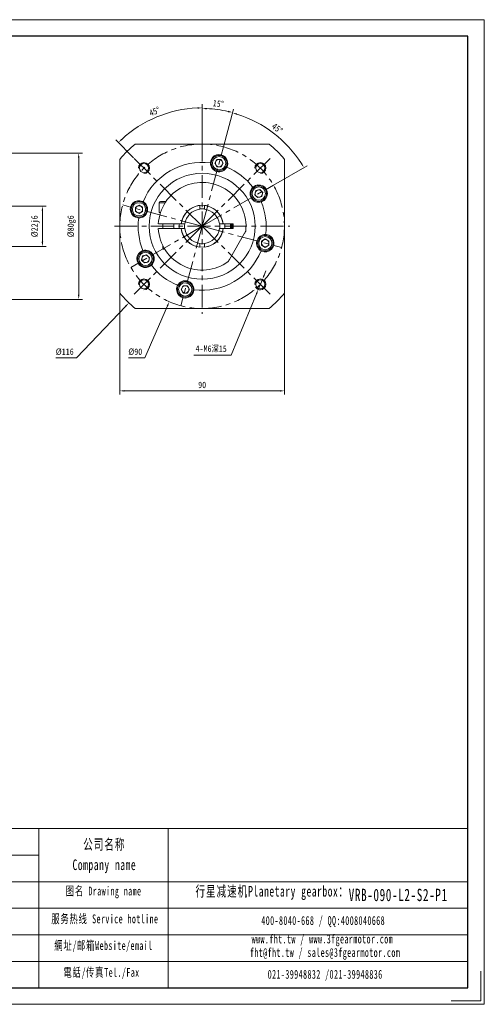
# Model space of a CAD drawing. Header units: millimetres. Extents: x 31 to 793, y 18 to 557.
# Tile 3 of 3: x 539 to 793, y 18 to 557. Entities that reach past the tile are written whole.
import ezdxf

# ---------------------------------------------------------------- set-up
doc = ezdxf.new("R2010")
doc.units = ezdxf.units.MM
doc.header["$LTSCALE"] = 10
doc.linetypes.add('CENTER', pattern=[2, 1.25, -0.25, 0.25, -0.25])
doc.layers.get('0').update_dxf_attribs({"lineweight": 18})
for name, color, linetype, lineweight in [('2细线层', 4, 'Continuous', 18), ('3中心线层', 1, 'CENTER', 18), ('图框_外框线', 7, 'Continuous', 18)]:
    doc.layers.add(name, color=color, linetype=linetype, lineweight=lineweight)
doc.styles.add('TH_GBDIM', font='txt', dxfattribs={"width": 0.8})
doc.styles.add('标准', font='txt', dxfattribs={"width": 0.667})
doc.dimstyles.new('TH_GBDIM', dxfattribs={"dimtxt": 3.5, "dimasz": 2.5, "dimexe": 2, "dimexo": 0, "dimgap": 1.5, "dimtad": 1, "dimdec": 1, "dimdsep": 46, "dimtxsty": 'TH_GBDIM', "dimcen": 2.5, "dimdle": 5, "dimclrd": 4, "dimclre": 4, "dimclrt": 3, "dimadec": 0, "dimazin": 0, "dimtfac": 0.714286, "dimtdec": 1, "dimtmove": 0, "dimatfit": 3, "dimfxl": 0, "dimtolj": 1, "dimarcsym": 0})

# ---------------------------------------------------------------- blocks, each defined once
blk = doc.blocks.new('*X9')
for points in [[(551.09, 452.57), (551.93, 452.57), (551.51, 455.07)], [(551.09, 435.57), (551.93, 435.57), (551.51, 433.07)]]:
    blk.add_hatch(color=4).paths.add_polyline_path(points, flags=0)
at = {"color": 4}
for p, q in [((526.27, 455.07), (553.51, 455.07)), ((551.51, 435.57), (551.51, 452.57)), ((526.27, 433.07), (553.51, 433.07))]:
    blk.add_line(p, q, dxfattribs=at)
at = {"color": 3, "insert": (547.68, 444.07), "char_height": 3.5, "width": 19.32, "attachment_point": 5, "rotation": 90, "style": 'TH_GBDIM'}
blk.add_mtext('%%C22j6', dxfattribs=at)
blk = doc.blocks.new('*X10')
for points in [[(570.94, 481.57), (571.77, 481.57), (571.35, 484.07)], [(570.94, 406.57), (571.77, 406.57), (571.35, 404.07)]]:
    blk.add_hatch(color=4).paths.add_polyline_path(points, flags=0)
at = {"color": 4}
for p, q in [((488.77, 484.07), (573.35, 484.07)), ((571.35, 406.57), (571.35, 481.57)), ((488.77, 404.07), (573.35, 404.07))]:
    blk.add_line(p, q, dxfattribs=at)
at = {"color": 3, "insert": (567.52, 444.07), "char_height": 3.5, "width": 19.32, "attachment_point": 5, "rotation": 90, "style": 'TH_GBDIM'}
blk.add_mtext('%%C80g6', dxfattribs=at)
blk = doc.blocks.new('*X17')
blk.add_hatch(color=4).paths.add_polyline_path([(619.51, 400.69), (620.28, 400.36), (620.89, 402.82)], flags=0)
at = {"color": 4}
for p, q in [((636.36, 444.07), (641.36, 444.07)), ((638.86, 441.57), (638.86, 446.57)), ((607.52, 372.12), (619.89, 400.53)), ((598.56, 372.12), (607.52, 372.12))]:
    blk.add_line(p, q, dxfattribs=at)
at = {"color": 3, "insert": (602.29, 375.37), "char_height": 3.5, "width": 11.3867, "attachment_point": 5, "style": 'TH_GBDIM'}
blk.add_mtext('%%C90', dxfattribs=at)
blk = doc.blocks.new('*X18')
for points in [[(596.36, 354.41), (596.36, 353.58), (593.86, 354)], [(681.36, 354.41), (681.36, 353.58), (683.86, 354)]]:
    blk.add_hatch(color=4).paths.add_polyline_path(points, flags=0)
at = {"color": 4}
for p, q in [((593.86, 407.48), (593.86, 352)), ((683.86, 407.48), (683.86, 352)), ((596.36, 354), (681.36, 354))]:
    blk.add_line(p, q, dxfattribs=at)
at = {"color": 3, "insert": (638.86, 357.25), "char_height": 3.5, "width": 7.2178, "attachment_point": 5, "style": 'TH_GBDIM'}
blk.add_mtext('90', dxfattribs=at)
blk = doc.blocks.new('*X19')
blk.add_hatch(color=4).paths.add_polyline_path([(596.76, 400.63), (597.36, 400.05), (598.79, 402.15)], flags=0)
at = {"color": 4}
for p, q in [((636.36, 444.07), (641.36, 444.07)), ((638.86, 441.57), (638.86, 446.57)), ((570.09, 372.12), (597.06, 400.34)), ((558.86, 372.12), (570.09, 372.12))]:
    blk.add_line(p, q, dxfattribs=at)
at = {"color": 3, "insert": (563.72, 375.37), "char_height": 3.5, "width": 15.3378, "attachment_point": 5, "style": 'TH_GBDIM'}
blk.add_mtext('%%C116', dxfattribs=at)
blk = doc.blocks.new('*X25')
for points in [[(636.36, 509.21), (636.37, 508.38), (638.86, 508.84)], [(595.16, 491.31), (594.58, 491.91), (593.06, 489.87)]]:
    blk.add_hatch(color=4).paths.add_polyline_path(points, flags=0)
at = {"color": 4}
for p, q in [((638.86, 492.07), (638.86, 510.84)), ((601.38, 481.55), (591.65, 491.29))]:
    blk.add_line(p, q, dxfattribs=at)
blk.add_arc((638.86, 444.07), 64.77, 92.2117, 132.7883, dxfattribs=at)
at = {"color": 3, "insert": (612.83, 506.92), "char_height": 3.5, "width": 12.5704, "attachment_point": 5, "rotation": 22.5, "style": 'TH_GBDIM'}
blk.add_mtext('45%%D', dxfattribs=at)
blk = doc.blocks.new('*X26')
for points in [[(641.35, 508.02), (641.37, 508.85), (638.86, 508.48)], [(653.21, 507.29), (653.01, 506.48), (655.53, 506.29)]]:
    blk.add_hatch(color=4).paths.add_polyline_path(points, flags=0)
at = {"color": 4}
for p, q in [((638.86, 492.07), (638.86, 510.48)), ((650.51, 487.54), (656.05, 508.22))]:
    blk.add_line(p, q, dxfattribs=at)
blk.add_arc((638.86, 444.07), 64.41, 77.2241, 87.7759, dxfattribs=at)
at = {"color": 3, "insert": (647.69, 511.15), "char_height": 3.5, "width": 10.8247, "attachment_point": 5, "rotation": 352.5, "style": 'TH_GBDIM'}
blk.add_mtext('15%%D', dxfattribs=at)
blk = doc.blocks.new('*X27')
for points in [[(657.78, 505.04), (658.01, 505.84), (655.49, 506.13)], [(693.57, 478.55), (692.85, 478.12), (694.5, 476.2)]]:
    blk.add_hatch(color=4).paths.add_polyline_path(points, flags=0)
at = {"color": 4}
for p, q in [((650.51, 487.54), (656.01, 508.06)), ((677.83, 466.57), (696.23, 477.2))]:
    blk.add_line(p, q, dxfattribs=at)
blk.add_arc((638.86, 444.07), 64.24, 32.2297, 72.7703, dxfattribs=at)
at = {"color": 3, "insert": (679.95, 497.62), "char_height": 3.5, "width": 12.8426, "attachment_point": 5, "rotation": 322.5, "style": 'TH_GBDIM'}
blk.add_mtext('45%%D', dxfattribs=at)
blk = doc.blocks.new('*X28')
for points in [[(672.39, 417.5), (673.16, 417.18), (671.82, 415.03)], [(668.21, 407.32), (668.98, 407.01), (669.54, 409.48)]]:
    blk.add_hatch(color=4).paths.add_polyline_path(points, flags=0)
at = {"color": 4}
for p, q in [((671.82, 415.03), (669.54, 409.48)), ((672.77, 417.34), (673.72, 419.65)), ((654.79, 373.54), (668.59, 407.17)), ((634.32, 373.54), (654.79, 373.54))]:
    blk.add_line(p, q, dxfattribs=at)
blk.add_arc((670.68, 412.25), 3, 209.4797, 270, dxfattribs=at)
at = {"color": 3, "insert": (643.8, 376.93), "char_height": 3.5, "width": 31.08, "attachment_point": 5, "style": 'TH_GBDIM'}
blk.add_mtext('4-M6深15', dxfattribs=at)

msp = doc.modelspace()

# ---------------------------------------------------------------- linework, layer by layer
at = {"color": 7, "linetype": 'Continuous', "lineweight": 15}
for p, q in [((602.27, 489.07), (675.46, 489.07)), ((593.86, 407.48), (593.86, 480.67)), ((645.81, 478.61), (646.96, 480.61)), ((646.96, 480.61), (649.27, 480.61)), ((649.27, 480.61), (650.43, 478.61)), ((683.86, 480.67), (683.86, 407.48)), ((646.96, 476.61), (645.81, 478.61)), ((649.27, 476.61), (646.96, 476.61)), ((650.43, 478.61), (649.27, 476.61)), ((667.59, 461.35), (668.19, 463.58)), ((668.19, 463.58), (670.42, 464.18)), ((670.42, 464.18), (672.05, 462.55)), ((669.23, 459.72), (667.59, 461.35)), ((671.46, 460.32), (669.23, 459.72)), ((672.05, 462.55), (671.46, 460.32)), ((602.33, 454.48), (604.33, 455.64)), ((602.33, 452.17), (602.33, 454.48)), ((604.33, 455.64), (606.33, 454.48)), ((606.33, 454.48), (606.33, 452.17)), ((615.36, 456.82), (615.36, 451.57)), ((618.53, 456.82), (615.36, 456.82)), ((619.02, 457.57), (616.11, 457.57)), ((637.61, 455.51), (637.61, 455)), ((637.61, 455), (637.61, 454.07)), ((637.61, 454.07), (637.61, 453.49)), ((640.11, 455.51), (640.11, 455)), ((640.11, 454.07), (640.11, 455)), ((640.11, 454.07), (640.11, 453.49)), ((604.33, 451.02), (602.33, 452.17)), ((606.33, 452.17), (604.33, 451.02)), ((616.06, 451.57), (615.36, 451.57)), ((626.93, 445.32), (615.4, 445.32)), ((615.4, 442.82), (626.93, 442.82)), ((617.36, 445.32), (617.36, 442.82)), ((623.36, 445.32), (623.36, 442.82)), ((623.41, 445.32), (623.36, 444.07)), ((623.36, 444.07), (623.41, 442.82)), ((628.86, 445.32), (627.93, 445.32)), ((627.93, 442.82), (628.86, 442.82)), ((649.79, 445.32), (648.86, 445.32)), ((648.86, 442.82), (649.79, 442.82)), ((655.86, 445.32), (650.8, 445.32)), ((650.8, 442.82), (655.86, 442.82)), ((655.86, 442.82), (655.86, 445.32)), ((653.78, 425.92), (662.05, 440.23)), ((671.39, 435.98), (673.39, 437.13)), ((673.39, 437.13), (675.39, 435.98)), ((617.36, 433.41), (617.36, 431.82)), ((617.36, 431.82), (618.22, 431.82)), ((618.38, 431.57), (617.61, 431.57)), ((637.61, 434.66), (637.61, 434.07)), ((637.61, 434.07), (637.61, 433.15)), ((637.61, 433.15), (637.61, 432.64)), ((640.11, 434.66), (640.11, 434.07)), ((640.11, 433.15), (640.11, 434.07)), ((640.11, 433.15), (640.11, 432.64)), ((671.39, 433.67), (671.39, 435.98)), ((673.39, 432.51), (671.39, 433.67)), ((675.39, 433.67), (673.39, 432.51)), ((675.39, 435.98), (675.39, 433.67)), ((605.67, 425.6), (606.27, 427.83)), ((606.27, 427.83), (608.5, 428.43)), ((608.5, 428.43), (610.13, 426.8)), ((610.13, 426.8), (609.54, 424.57)), ((607.3, 423.97), (605.67, 425.6)), ((609.54, 424.57), (607.3, 423.97)), ((627.3, 409.54), (628.46, 411.54)), ((628.46, 407.54), (627.3, 409.54)), ((628.46, 411.54), (630.76, 411.54)), ((630.76, 411.54), (631.92, 409.54)), ((631.92, 409.54), (630.76, 407.54)), ((630.76, 407.54), (628.46, 407.54)), ((675.46, 399.07), (602.27, 399.07))]:
    msp.add_line(p, q, dxfattribs=at)
msp.add_lwpolyline([(654.31, 442.82), (654.36, 444.07), (654.31, 445.32)], dxfattribs=at)
for centre, radius in [((648.12, 478.61), 4.25), ((648.12, 478.61), 3.63), ((638.86, 444.07), 29), ((669.82, 461.95), 4.25), ((669.82, 461.95), 3.63), ((604.33, 453.33), 4.25), ((604.33, 453.33), 3.63), ((673.39, 434.82), 4.25), ((673.39, 434.82), 3.62), ((607.9, 426.2), 4.25), ((607.9, 426.2), 3.63), ((629.61, 409.54), 4.25), ((629.61, 409.54), 3.63)]:
    msp.add_circle(centre, radius, dxfattribs=at)
for centre in [(607.04, 475.89), (670.68, 475.89), (607.04, 412.25), (670.68, 412.25)]:
    msp.add_circle(centre, 2.5)
for centre, radius, start, end in [((638.86, 444.07), 58, 129.1167, 140.8833), ((638.86, 444.07), 58, 39.1167, 50.8833), ((648.12, 478.61), 4.75, 336.9662, 173.0338), ((648.12, 478.61), 2, 150, 210), ((648.12, 478.61), 2, 90, 150), ((648.12, 478.61), 2, 30, 90), ((648.12, 478.61), 2, 330, 30), ((638.86, 444.07), 35, 82.6029, 157.3971), ((648.12, 478.61), 4.75, 177.866, 332.134), ((648.12, 478.61), 2, 210, 270), ((648.12, 478.61), 2, 270, 330), ((638.86, 444.07), 35, 37.6029, 67.3971), ((638.86, 444.07), 24, 353.5565, 177.0145), ((669.82, 461.95), 4.75, 132.866, 287.134), ((669.82, 461.95), 4.75, 291.9662, 128.0338), ((669.82, 461.95), 2, 105, 165), ((669.82, 461.95), 2, 45, 105), ((669.82, 461.95), 2, 345, 45), ((604.33, 453.33), 4.75, 66.9662, 263.0338), ((669.82, 461.95), 2, 165, 225), ((669.82, 461.95), 2, 225, 285), ((669.82, 461.95), 2, 285, 345), ((604.33, 453.33), 2, 120, 180), ((604.33, 453.33), 2, 180, 240), ((604.33, 453.33), 2, 60, 120), ((604.33, 453.33), 4.75, 267.866, 62.134), ((604.33, 453.33), 2, 0, 60), ((604.33, 453.33), 2, 300, 360), ((616.11, 456.82), 0.75, 90, 180), ((638.86, 444.07), 11.5, 6.2401, 173.7599), ((638.86, 444.07), 11.5, 96.2401, 173.7599), ((638.86, 444.07), 9.5, 97.5608, 172.4392), ((638.86, 444.07), 9.6, 82.5184, 97.4816), ((638.86, 444.07), 11.5, 6.2401, 83.7599), ((638.86, 444.07), 9.5, 7.5608, 82.4392), ((638.86, 444.07), 35, 352.6029, 22.3971), ((604.33, 453.33), 2, 240, 300), ((638.86, 444.07), 35, 172.6029, 202.3971), ((638.86, 444.07), 24, 182.9855, 306.4435), ((638.86, 444.07), 12.5, 174.2608, 185.7392), ((638.86, 444.07), 11.5, 186.2401, 353.7599), ((638.86, 444.07), 11.5, 186.2401, 263.7599), ((638.86, 444.07), 9.6, 172.5184, 187.4816), ((638.86, 444.07), 9.5, 187.5608, 262.4392), ((638.86, 444.07), 9.5, 277.5608, 352.4392), ((638.86, 444.07), 11.5, 276.2401, 353.7599), ((638.86, 444.07), 9.6, 352.5184, 7.4816), ((638.86, 444.07), 12.5, 354.2608, 5.7392), ((638.86, 444.07), 16, 355.5192, 4.4808), ((638.86, 444.07), 16.4, 355.6287, 4.3713), ((638.86, 444.07), 17, 355.7833, 4.2167), ((673.39, 434.82), 4.75, 87.866, 242.134), ((673.39, 434.82), 2, 120, 180), ((673.39, 434.82), 4.75, 246.9662, 83.0338), ((673.39, 434.82), 2, 60, 120), ((673.39, 434.82), 2, 0, 60), ((638.86, 444.07), 9.6, 262.5184, 277.4816), ((673.39, 434.82), 2, 180, 240), ((673.39, 434.82), 2, 240, 300), ((673.39, 434.82), 2, 300, 360), ((607.9, 426.2), 4.75, 111.9662, 308.0338), ((607.9, 426.2), 2, 165, 225), ((607.9, 426.2), 2, 105, 165), ((607.9, 426.2), 4.75, 312.866, 107.134), ((607.9, 426.2), 2, 45, 105), ((607.9, 426.2), 2, 285, 345), ((607.9, 426.2), 2, 345, 45), ((638.86, 444.07), 35, 262.6029, 337.3971), ((607.9, 426.2), 2, 225, 285), ((638.86, 444.07), 35, 217.6029, 247.3971), ((629.61, 409.54), 4.75, 156.9662, 353.0338), ((629.61, 409.54), 4.75, 357.866, 152.134), ((629.61, 409.54), 2, 150, 210), ((629.61, 409.54), 2, 90, 150), ((629.61, 409.54), 2, 30, 90), ((629.61, 409.54), 2, 330, 30), ((638.86, 444.07), 58, 219.1167, 230.8833), ((629.61, 409.54), 2, 210, 270), ((629.61, 409.54), 2, 270, 330), ((638.86, 444.07), 58, 309.1167, 320.8833)]:
    msp.add_arc(centre, radius, start, end, dxfattribs=at)
for points in [[(643.4, 479.18), (643.37, 478.78)], [(652.31, 476.39), (652.49, 476.75)], [(666.9, 465.69), (666.59, 465.43)], [(606.55, 457.53), (606.19, 457.7)], [(671.22, 457.41), (671.6, 457.54)], [(603.75, 448.61), (604.15, 448.58)], [(615.4, 445.32), (614.9, 445.32)], [(614.9, 442.82), (615.4, 442.82)], [(627.43, 445.32), (626.93, 445.32)], [(626.93, 442.82), (627.43, 442.82)], [(627.93, 445.32), (627.43, 445.32)], [(627.43, 442.82), (627.93, 442.82)], [(650.29, 445.32), (649.79, 445.32)], [(649.79, 442.82), (650.29, 442.82)], [(650.8, 445.32), (650.29, 445.32)], [(650.29, 442.82), (650.8, 442.82)], [(662.71, 441.38), (662.05, 440.23)], [(673.97, 439.54), (673.57, 439.57)], [(617.36, 431.82), (617.61, 431.57)], [(606.5, 430.74), (606.13, 430.6)], [(653.78, 425.92), (653.12, 424.77)], [(671.17, 430.62), (671.54, 430.45)], [(610.83, 422.46), (611.13, 422.72)], [(625.41, 411.76), (625.24, 411.4)], [(634.33, 408.97), (634.36, 409.37)]]:
    msp.add_open_spline(points, degree=1, dxfattribs=at)
for points, knots in [([(628.86, 445.32), (629.01, 445.32), (629.2, 445.32), (629.39, 445.32), (629.45, 445.32)], [0, 0, 0, 0, 0.4290937, 0.5821203, 0.5821203, 0.5821203, 0.5821203]), ([(629.45, 442.82), (629.39, 442.82), (629.2, 442.82), (629.01, 442.82), (628.86, 442.82)], [0, 0, 0, 0, 0.1530266, 0.5821203, 0.5821203, 0.5821203, 0.5821203]), ([(648.28, 445.32), (648.33, 445.32), (648.53, 445.32), (648.72, 445.32), (648.86, 445.32)], [0, 0, 0, 0, 0.1530266, 0.5821203, 0.5821203, 0.5821203, 0.5821203]), ([(648.86, 442.82), (648.72, 442.82), (648.53, 442.82), (648.33, 442.82), (648.28, 442.82)], [0, 0, 0, 0, 0.4290937, 0.5821203, 0.5821203, 0.5821203, 0.5821203])]:
    msp.add_open_spline(points, degree=3, knots=knots, dxfattribs=at)
at = {"layer": '2细线层'}
for centre in [(607.04, 475.89), (670.68, 475.89), (607.04, 412.25), (670.68, 412.25)]:
    msp.add_arc(centre, 3, 270, 180, dxfattribs=at)
at = {"layer": '3中心线层'}
for p, q in [((638.86, 492.07), (638.86, 396.07)), ((638.86, 444.07), (650.51, 487.54)), ((638.86, 444.07), (601.38, 481.55)), ((638.86, 444.07), (676.34, 481.55)), ((638.86, 444.07), (677.83, 466.57)), ((638.86, 444.07), (595.4, 455.72)), ((590.86, 444.07), (686.86, 444.07)), ((638.86, 444.07), (599.89, 421.57)), ((638.86, 444.07), (601.38, 406.6)), ((638.86, 444.07), (627.22, 400.61)), ((638.86, 444.07), (676.34, 406.6)), ((638.86, 444.07), (682.33, 432.43))]:
    msp.add_line(p, q, dxfattribs=at)
msp.add_circle((638.86, 444.07), 45, dxfattribs=at)
at = {"layer": '图框_外框线'}
for p, q in [((98.55, 114.47), (784.08, 114.47)), ((549.53, 114.47), (549.53, 27.4)), ((620.31, 114.47), (620.31, 27.4)), ((164.25, 99.95), (549.53, 99.95)), ((98.55, 85.42), (784.08, 85.42)), ((164.25, 70.89), (784.08, 70.89)), ((164.25, 56.36), (784.08, 56.36)), ((164.25, 41.83), (784.08, 41.83))]:
    msp.add_line(p, q, dxfattribs=at)
at = {"layer": '图框_外框线', "color": 3}
msp.add_lwpolyline([(31.25, 18.33), (793.15, 18.33), (793.15, 557.1), (31.25, 557.1)], close=True, dxfattribs=at)
at = {"layer": '图框_外框线', "color": 3, "lineweight": 25}
msp.add_lwpolyline([(76.6, 27.4), (784.08, 27.4), (784.08, 548.03), (76.6, 548.03)], close=True, dxfattribs=at)
at = {"layer": '图框_外框线', "color": 3}
msp.add_lwpolyline([(791.34, 36.47), (791.34, 20.14), (775.01, 20.14)], dxfattribs=at)

# ---------------------------------------------------------------- texts
at = {"layer": '图框_外框线', "color": 1, "attachment_point": 2, "line_spacing_factor": 1.15057, "style": '标准'}
for s, insert, char_height, width in [('\\T1.1;公司名称\\PCompany name', (585.37, 108.74), 5.8114, 75.2396), ('\\T1.1;图名 Drawing name', (584.97, 82.74), 4.8428, 61.9336), ('\\T1.1;  行星减速机Planetary gearbox：', (674.25, 83.11), 5.8114, 91.3998), ('{\\T1.10000;VRB-090-L2-S2-P1}', (746.05, 81.57), 6.78, 49.3411), ('\\T1.1;服务热线 Service hotline', (585.66, 67.51), 4.8428, 68.9999), ('\\T1.1;400-8040-668 / QQ:4008040668', (705.04, 66.59), 4.8428, 141.0013), ('\\T1.1;www.fht.tw / www.3fgearmotor.com ', (704.59, 56.5), 4.8428, 141.16), ('\\T1.1;網址/邮箱Website/email', (584.9, 52.92), 4.8428, 71.8224), ('{\\T1.10000;fht@fht.tw / sales@3fgearmotor.com }', (706.07, 49.12), 4.8428, 141.16), ('\\T1.1;電話/传真Tel./Fax', (583.82, 38.22), 4.8428, 72.6863), ('\\T1.1;021-39948832 /021-39948836 ', (706.12, 37.16), 4.8428, 107.7864)]:
    msp.add_mtext(s, dxfattribs=dict(at, insert=insert, char_height=char_height, width=width))

# ---------------------------------------------------------------- dimensions: what is measured, and where the dimension line sits
for base, line1, line2, picture, middle in [((647.27, 507.93), ((638.86, 444.07), (650.51, 487.54)), ((638.86, 492.07), (638.86, 396.07)), '*X26', (647.69, 511.15)), ((614.08, 503.91), ((638.86, 492.07), (638.86, 396.07)), ((638.86, 444.07), (601.38, 481.55)), '*X25', (612.83, 506.92)), ((677.97, 495.04), ((638.86, 444.07), (677.83, 466.57)), ((638.86, 444.07), (650.51, 487.54)), '*X27', (679.95, 497.62))]:
    dim = msp.add_angular_dim_2l(base=base, line1=line1, line2=line2, dimstyle='TH_GBDIM', override={"dimtad": 1, "dimtih": 0, "dimtoh": 0, "dimsah": 1, "dimtdec": 0, "dimtzin": 0})
    dim.commit()
    dim.dimension.update_dxf_attribs({"geometry": picture, "text_midpoint": middle})
for p1, p2, picture, middle in [((678.94, 486), (598.79, 402.15), '*X19', (570.09, 372.12)), ((656.83, 485.33), (620.89, 402.82), '*X17', (607.52, 372.12))]:
    dim = msp.add_diameter_dim_2p(p1=p1, p2=p2, dimstyle='TH_GBDIM', override={"dimtih": 1, "dimtoh": 1, "dimpost": '%%C<>', "dimsah": 1, "dimtofl": 0, "dimtzin": 0})
    dim.commit()
    dim.dimension.update_dxf_attribs({"geometry": picture, "text_midpoint": middle, "dimtype": 163})
for base, p1, p2, text, picture, middle in [((571.35, 484.07), (488.77, 404.07), (488.77, 484.07), '%%C<>g6', '*X10', (571.35, 444.07)), ((551.51, 455.07), (526.27, 433.07), (526.27, 455.07), '%%C<>j6', '*X9', (551.51, 444.07))]:
    dim = msp.add_linear_dim(base=base, p1=p1, p2=p2, angle=90, text=text, dimstyle='TH_GBDIM', override={"dimsah": 1, "dimtzin": 0})
    dim.commit()
    dim.dimension.update_dxf_attribs({"geometry": picture, "text_midpoint": middle, "dimtype": 160})
dim = msp.add_diameter_dim_2p(p1=(671.82, 415.03), p2=(669.54, 409.48), text='4-M6深15', dimstyle='TH_GBDIM', override={"dimtoh": 1, "dimpost": '%%C<>', "dimsah": 1, "dimtzin": 0})
dim.commit()
dim.dimension.update_dxf_attribs({"geometry": '*X28', "text_midpoint": (654.79, 373.54), "dimtype": 163})
dim = msp.add_linear_dim(base=(683.86, 354), p1=(593.86, 407.48), p2=(683.86, 407.48), dimstyle='TH_GBDIM', override={"dimsah": 1, "dimtzin": 0})
dim.commit()
dim.dimension.update_dxf_attribs({"geometry": '*X18', "text_midpoint": (638.86, 354), "dimtype": 160})

doc.saveas('drawing.dxf')
